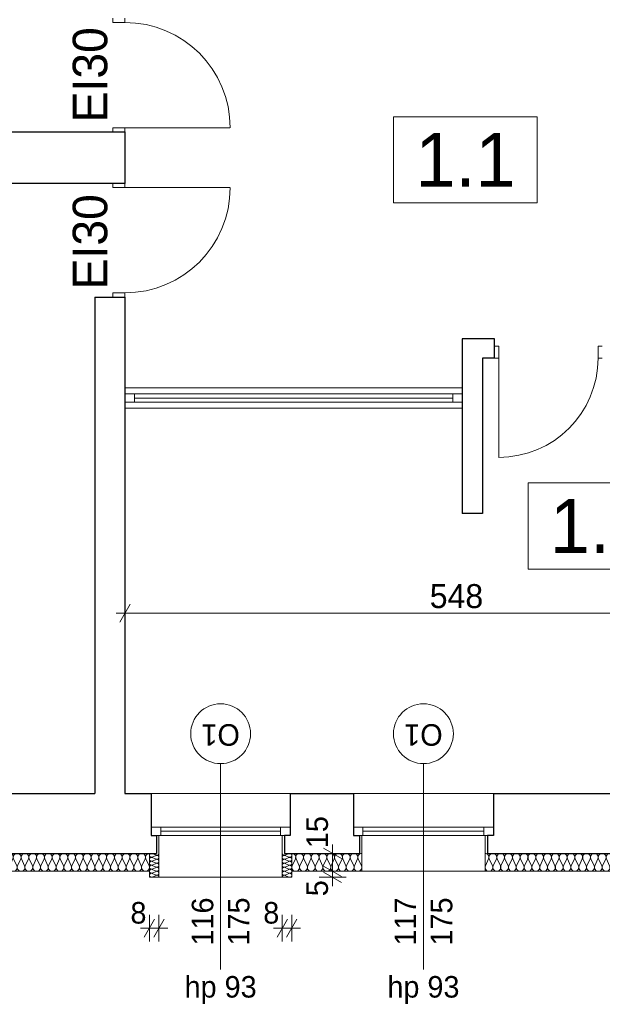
# Model space of a CAD drawing. Extents: x -21260 to 35740, y -2672 to 187028.
# Tile 81 of 120: x 4875 to 9744, y 90204 to 98434. Entities that reach past the tile are written whole.
import ezdxf

# ---------------------------------------------------------------- set-up
doc = ezdxf.new("R2010")
doc.units = 0
doc.header["$MEASUREMENT"] = 0
doc.layers.add('arch izolacje_Nr_Pióra__3', color=7, linetype='Continuous', lineweight=13, true_color=0xff6600)
doc.layers.add('Arch ocieplenie_Nr_Pióra__22', color=7, linetype='Continuous', lineweight=9, true_color=0x7f7f7f)
doc.layers.add('Arch ocieplenie', color=7, linetype='Continuous')
doc.layers.add('Arch wymiary', color=7, linetype='Continuous')
for name, color, linetype, lineweight in [('Arch opisy okien_Nr_Pióra__21', 7, 'Continuous', 13), ('Arch opisy_Nr_Pióra__1', 7, 'Continuous', 25), ('Arch opisy_Nr_Pióra__21', 7, 'Continuous', 13), ('Arch wymiary_Nr_Pióra__21', 7, 'Continuous', 13), ('Arch wymiary_Nr_Pióra__5', 7, 'Continuous', 13), ('INWENT OPISY_Nr_Pióra__21', 7, 'Continuous', 13), ('INWENT. DRZWI_Nr_Pióra__21', 7, 'Continuous', 13), ('INWENT. OKNA_Nr_Pióra__5', 7, 'Continuous', 13), ('INWENT.ŚCIANY_Nr_Pióra__1', 7, 'Continuous', 25), ('INWENT.ŚCIANY_Nr_Pióra__21', 7, 'Continuous', 13), ('Opisy - Tekst_Nr_pióra__1_Nr_Pióra__7', 7, 'Continuous', 13)]:
    doc.layers.add(name, color=color, linetype=linetype, lineweight=lineweight)
doc.styles.add('GENERATED_STYLE_1', font='txt')
doc.styles.add('GENERATED_STYLE_2', font='txt')
doc.styles.add('GENERATED_STYLE_3', font='txt')
doc.styles.add('GENERATED_STYLE_5', font='txt')
doc.styles.add('GENERATED_STYLE_6', font='txt')
doc.styles.add('GENERATED_STYLE_7', font='txt')
doc.dimstyles.new('GENERATED_STYLE__1', dxfattribs={"dimtxt": 179.999995, "dimasz": 114, "dimexe": 0.18, "dimexo": 0, "dimgap": 0.09, "dimtad": 1, "dimdec": 0, "dimlfac": 0.1, "dimzin": 0, "dimdsep": 46, "dimtxsty": 'GENERATED_STYLE_1', "dimblk": 'ARROWHEAD_2', "dimblk1": 'ARROWHEAD_2', "dimblk2": 'ARROWHEAD_2', "dimcen": 0.09, "dimclrd": 7, "dimclre": 7, "dimclrt": 7, "dimazin": 0, "dimtfac": 1, "dimtdec": 4, "dimtmove": 0, "dimatfit": 3, "dimfxl": 0, "dimtolj": 1, "dimtzin": 0, "dimarcsym": 0})
doc.dimstyles.new('GENERATED_STYLE__3', dxfattribs={"dimtxt": 179.999995, "dimasz": 114, "dimexe": 0.18, "dimexo": 0, "dimgap": 0.09, "dimtad": 1, "dimtih": 1, "dimtoh": 1, "dimdec": 0, "dimlfac": 0.1, "dimzin": 0, "dimdsep": 46, "dimtxsty": 'GENERATED_STYLE_1', "dimblk": 'ARROWHEAD_2', "dimblk1": 'ARROWHEAD_2', "dimblk2": 'ARROWHEAD_2', "dimcen": 0.09, "dimclrd": 7, "dimclre": 7, "dimclrt": 7, "dimazin": 0, "dimtfac": 1, "dimtdec": 4, "dimtmove": 0, "dimatfit": 3, "dimfxl": 0, "dimtolj": 1, "dimtzin": 0, "dimarcsym": 0})
doc.dimstyles.new('GENERATED_STYLE__5', dxfattribs={"dimtxt": 200, "dimasz": 114, "dimexe": 0.18, "dimexo": 0, "dimgap": 0.09, "dimtad": 1, "dimtih": 1, "dimtoh": 1, "dimdec": 0, "dimlfac": 0.1, "dimzin": 0, "dimdsep": 46, "dimtxsty": 'GENERATED_STYLE_2', "dimblk": 'ARROWHEAD_2', "dimblk1": 'ARROWHEAD_2', "dimblk2": 'ARROWHEAD_2', "dimcen": 0.09, "dimclrd": 7, "dimclre": 7, "dimclrt": 7, "dimazin": 0, "dimtfac": 1, "dimtdec": 4, "dimtmove": 0, "dimatfit": 3, "dimfxl": 0, "dimtolj": 1, "dimtzin": 0, "dimarcsym": 0})

# ---------------------------------------------------------------- blocks, each defined once
blk = doc.blocks.new('Izolacja cieplna 14_148', base_point=(5959.1, 91465.9))
at = {"layer": 'Arch ocieplenie_Nr_Pióra__22', "linetype": 'Continuous'}
for p, q in [((4688.8, 91421.2), (4661.8, 91360.6)), ((4721.3, 91360.6), (4694.3, 91421.2)), ((4753.8, 91421.2), (4726.8, 91360.6)), ((4786.3, 91360.6), (4759.3, 91421.2)), ((4818.8, 91421.2), (4791.8, 91360.6)), ((4851.3, 91360.6), (4824.3, 91421.2)), ((4883.8, 91421.2), (4856.8, 91360.6)), ((4916.3, 91360.6), (4889.3, 91421.2)), ((4948.8, 91421.2), (4921.8, 91360.6)), ((4981.3, 91360.6), (4954.3, 91421.2)), ((5013.8, 91421.2), (4986.8, 91360.6)), ((5046.3, 91360.6), (5019.3, 91421.2)), ((5078.8, 91421.2), (5051.8, 91360.6)), ((5111.3, 91360.6), (5084.3, 91421.2)), ((5143.8, 91421.2), (5116.8, 91360.6)), ((5176.3, 91360.6), (5149.3, 91421.2)), ((5208.8, 91421.2), (5181.8, 91360.6)), ((5241.3, 91360.6), (5214.3, 91421.2)), ((5273.8, 91421.2), (5246.8, 91360.6)), ((5306.3, 91360.6), (5279.3, 91421.2)), ((5338.8, 91421.2), (5311.8, 91360.6)), ((5371.3, 91360.6), (5344.3, 91421.2)), ((5403.8, 91421.2), (5376.8, 91360.6)), ((5436.3, 91360.6), (5409.3, 91421.2)), ((5468.8, 91421.2), (5441.8, 91360.6)), ((5501.3, 91360.6), (5474.3, 91421.2)), ((5533.8, 91421.2), (5506.8, 91360.6)), ((5566.3, 91360.6), (5539.3, 91421.2)), ((5598.8, 91421.2), (5571.8, 91360.6)), ((5631.3, 91360.6), (5604.3, 91421.2)), ((5663.8, 91421.2), (5636.8, 91360.6)), ((5696.3, 91360.6), (5669.3, 91421.2)), ((5728.8, 91421.2), (5701.8, 91360.6)), ((5761.3, 91360.6), (5734.3, 91421.2)), ((5793.8, 91421.2), (5766.8, 91360.6)), ((5826.3, 91360.6), (5799.3, 91421.2)), ((5858.8, 91421.2), (5831.8, 91360.6)), ((5891.3, 91360.6), (5864.3, 91421.2)), ((5923.8, 91421.2), (5896.8, 91360.6)), ((5956.3, 91360.6), (5929.3, 91421.2))]:
    blk.add_line(p, q, dxfattribs=at)
for centre, start_param, end_param in [((4659.1, 91434), 2.7288, 4.712389), ((4724.1, 91434), 2.7288, 6.695979), ((4789.1, 91434), 2.7288, 6.695979), ((4854.1, 91434), 2.7288, 6.695979), ((4919.1, 91434), 2.7288, 6.695979), ((4984.1, 91434), 2.7288, 6.695979), ((5049.1, 91434), 2.7288, 6.695979), ((5114.1, 91434), 2.7288, 6.695979), ((5179.1, 91434), 2.7288, 6.695979), ((5244.1, 91434), 2.7288, 6.695979), ((5309.1, 91434), 2.7288, 6.695979), ((5374.1, 91434), 2.7288, 6.695979), ((5439.1, 91434), 2.7288, 6.695979), ((5504.1, 91434), 2.7288, 6.695979), ((5569.1, 91434), 2.7288, 6.695979), ((5634.1, 91434), 2.7288, 6.695979), ((5699.1, 91434), 2.7288, 6.695979), ((5764.1, 91434), 2.7288, 6.695979), ((5829.1, 91434), 2.7288, 6.695979), ((5894.1, 91434), 2.7288, 6.695979), ((5959.1, 91434), 4.712389, 6.695979), ((4691.6, 91347.8), 5.870392, 9.837571), ((4756.6, 91347.8), 5.870392, 9.837571), ((4821.6, 91347.8), 5.870392, 9.837571), ((4886.6, 91347.8), 5.870392, 9.837571), ((4951.6, 91347.8), 5.870392, 9.837571), ((5016.6, 91347.8), 5.870392, 9.837571), ((5081.6, 91347.8), 5.870392, 9.837571), ((5146.6, 91347.8), 5.870392, 9.837571), ((5211.6, 91347.8), 5.870392, 9.837571), ((5276.6, 91347.8), 5.870392, 9.837571), ((5341.6, 91347.8), 5.870392, 9.837571), ((5406.6, 91347.8), 5.870392, 9.837571), ((5471.6, 91347.8), 5.870392, 9.837571), ((5536.6, 91347.8), 5.870392, 9.837571), ((5601.6, 91347.8), 5.870392, 9.837571), ((5666.6, 91347.8), 5.870392, 9.837571), ((5731.6, 91347.8), 5.870392, 9.837571), ((5796.6, 91347.8), 5.870392, 9.837571), ((5861.6, 91347.8), 5.870392, 9.837571), ((5926.6, 91347.8), 5.870392, 9.837571)]:
    blk.add_ellipse(centre, major_axis=(-32.5, 0), ratio=0.981591, start_param=start_param, end_param=end_param, dxfattribs=at)
blk = doc.blocks.new('Izolacja cieplna 14_155', base_point=(10004.1, 91465.9))
at = {"layer": 'Arch ocieplenie_Nr_Pióra__22', "linetype": 'Continuous'}
for p, q in [((8794, 91421.2), (8766.8, 91360.6)), ((8826.6, 91360.6), (8799.4, 91421.2)), ((8859.2, 91421.2), (8832.1, 91360.6)), ((8891.9, 91360.6), (8864.7, 91421.2)), ((8924.5, 91421.2), (8897.3, 91360.6)), ((8957.1, 91360.6), (8930, 91421.2)), ((8989.8, 91421.2), (8962.6, 91360.6)), ((9022.4, 91360.6), (8995.2, 91421.2)), ((9055, 91421.2), (9027.9, 91360.6)), ((9087.6, 91360.6), (9060.5, 91421.2)), ((9120.3, 91421.2), (9093.1, 91360.6)), ((9152.9, 91360.6), (9125.8, 91421.2)), ((9185.5, 91421.2), (9158.4, 91360.6)), ((9218.2, 91360.6), (9191, 91421.2)), ((9250.8, 91421.2), (9223.7, 91360.6)), ((9283.4, 91360.6), (9256.3, 91421.2)), ((9316.1, 91421.2), (9288.9, 91360.6)), ((9348.7, 91360.6), (9321.5, 91421.2)), ((9381.3, 91421.2), (9354.2, 91360.6)), ((9414, 91360.6), (9386.8, 91421.2)), ((9446.6, 91421.2), (9419.4, 91360.6)), ((9479.2, 91360.6), (9452.1, 91421.2)), ((9511.9, 91421.2), (9484.7, 91360.6)), ((9544.5, 91360.6), (9517.3, 91421.2)), ((9577.1, 91421.2), (9550, 91360.6)), ((9609.7, 91360.6), (9582.6, 91421.2)), ((9642.4, 91421.2), (9615.2, 91360.6)), ((9675, 91360.6), (9647.9, 91421.2)), ((9707.6, 91421.2), (9680.5, 91360.6)), ((9740.3, 91360.6), (9713.1, 91421.2)), ((9772.9, 91421.2), (9745.8, 91360.6)), ((9805.5, 91360.6), (9778.4, 91421.2)), ((9838.2, 91421.2), (9811, 91360.6)), ((9870.8, 91360.6), (9843.7, 91421.2)), ((9903.4, 91421.2), (9876.3, 91360.6)), ((9936.1, 91360.6), (9908.9, 91421.2)), ((9968.7, 91421.2), (9941.5, 91360.6)), ((10001.3, 91360.6), (9974.2, 91421.2))]:
    blk.add_line(p, q, dxfattribs=at)
for centre, start_param, end_param in [((8764.1, 91434), 2.7288, 4.712389), ((8829.3, 91434), 2.7288, 6.695979), ((8894.6, 91434), 2.7288, 6.695979), ((8959.9, 91434), 2.7288, 6.695979), ((9025.1, 91434), 2.7288, 6.695979), ((9090.4, 91434), 2.7288, 6.695979), ((9155.7, 91434), 2.7288, 6.695979), ((9220.9, 91434), 2.7288, 6.695979), ((9286.2, 91434), 2.7288, 6.695979), ((9351.4, 91434), 2.7288, 6.695979), ((9416.7, 91434), 2.7288, 6.695979), ((9482, 91434), 2.7288, 6.695979), ((9547.2, 91434), 2.7288, 6.695979), ((9612.5, 91434), 2.7288, 6.695979), ((9677.8, 91434), 2.7288, 6.695979), ((9743, 91434), 2.7288, 6.695979), ((9808.3, 91434), 2.7288, 6.695979), ((9873.5, 91434), 2.7288, 6.695979), ((9938.8, 91434), 2.7288, 6.695979), ((10004.1, 91434), 4.712389, 6.695979), ((8796.7, 91347.8), 5.870392, 9.837571), ((8862, 91347.8), 5.870392, 9.837571), ((8927.2, 91347.8), 5.870392, 9.837571), ((8992.5, 91347.8), 5.870392, 9.837571), ((9057.8, 91347.8), 5.870392, 9.837571), ((9123, 91347.8), 5.870392, 9.837571), ((9188.3, 91347.8), 5.870392, 9.837571), ((9253.5, 91347.8), 5.870392, 9.837571), ((9318.8, 91347.8), 5.870392, 9.837571), ((9384.1, 91347.8), 5.870392, 9.837571), ((9449.3, 91347.8), 5.870392, 9.837571), ((9514.6, 91347.8), 5.870392, 9.837571), ((9579.9, 91347.8), 5.870392, 9.837571), ((9645.1, 91347.8), 5.870392, 9.837571), ((9710.4, 91347.8), 5.870392, 9.837571), ((9775.6, 91347.8), 5.870392, 9.837571), ((9840.9, 91347.8), 5.870392, 9.837571), ((9906.2, 91347.8), 5.870392, 9.837571), ((9971.4, 91347.8), 5.870392, 9.837571)]:
    blk.add_ellipse(centre, major_axis=(-32.6, 0), ratio=0.977633, start_param=start_param, end_param=end_param, dxfattribs=at)
blk = doc.blocks.new('Izolacja cieplna 14_156', base_point=(7149.1, 91465.9))
at = {"layer": 'Arch ocieplenie_Nr_Pióra__22', "linetype": 'Continuous'}
for p, q in [((7151.8, 91360.6), (7178.8, 91421.2)), ((7184.3, 91421.2), (7211.3, 91360.6)), ((7216.8, 91360.6), (7243.8, 91421.2)), ((7249.3, 91421.2), (7276.3, 91360.6)), ((7281.8, 91360.6), (7308.8, 91421.2)), ((7314.3, 91421.2), (7341.3, 91360.6)), ((7346.8, 91360.6), (7373.8, 91421.2)), ((7379.3, 91421.2), (7406.3, 91360.6)), ((7411.8, 91360.6), (7438.8, 91421.2)), ((7444.3, 91421.2), (7471.3, 91360.6)), ((7476.8, 91360.6), (7503.8, 91421.2)), ((7509.3, 91421.2), (7536.3, 91360.6)), ((7541.8, 91360.6), (7568.8, 91421.2)), ((7574.3, 91421.2), (7601.3, 91360.6)), ((7606.8, 91360.6), (7633.8, 91421.2)), ((7639.3, 91421.2), (7666.3, 91360.6)), ((7671.8, 91360.6), (7698.8, 91421.2)), ((7704.3, 91421.2), (7731.3, 91360.6))]:
    blk.add_line(p, q, dxfattribs=at)
for centre, start_param, end_param in [((7149.1, 91434), 5.870392, 7.853982), ((7214.1, 91434), 5.870392, 9.837571), ((7279.1, 91434), 5.870392, 9.837571), ((7344.1, 91434), 5.870392, 9.837571), ((7409.1, 91434), 5.870392, 9.837571), ((7474.1, 91434), 5.870392, 9.837571), ((7539.1, 91434), 5.870392, 9.837571), ((7604.1, 91434), 5.870392, 9.837571), ((7669.1, 91434), 5.870392, 9.837571), ((7734.1, 91434), 1.570796, 3.554385), ((7181.6, 91347.8), 2.728799, 6.695979), ((7246.6, 91347.8), 2.728799, 6.695979), ((7311.6, 91347.8), 2.728799, 6.695979), ((7376.6, 91347.8), 2.728799, 6.695979), ((7441.6, 91347.8), 2.728799, 6.695979), ((7506.6, 91347.8), 2.728799, 6.695979), ((7571.6, 91347.8), 2.728799, 6.695979), ((7636.6, 91347.8), 2.728799, 6.695979), ((7701.6, 91347.8), 2.728799, 6.695979)]:
    blk.add_ellipse(centre, major_axis=(32.5, 0), ratio=0.981591, start_param=start_param, end_param=end_param, dxfattribs=at)
blk = doc.blocks.new('Izolacja cieplna 14_183', base_point=(6039.1, 91265.9))
at = {"layer": 'Arch ocieplenie_Nr_Pióra__22', "linetype": 'Continuous'}
for p, q in [((6015.2, 91450.6), (5982.9, 91464.5)), ((5982.9, 91433.9), (6015.2, 91447.8)), ((6015.2, 91417.3), (5982.9, 91431.1)), ((5982.9, 91400.6), (6015.2, 91414.5)), ((6015.2, 91383.9), (5982.9, 91397.8)), ((5982.9, 91367.3), (6015.2, 91381.1)), ((6015.2, 91350.6), (5982.9, 91364.5)), ((5982.9, 91333.9), (6015.2, 91347.8)), ((6015.2, 91317.3), (5982.9, 91331.1)), ((5982.9, 91300.6), (6015.2, 91314.5)), ((6015.2, 91283.9), (5982.9, 91297.8)), ((5982.9, 91267.3), (6015.2, 91281.1))]:
    blk.add_line(p, q, dxfattribs=at)
for centre, start_param, end_param in [((5976.1, 91449.2), 4.299595, 8.266775), ((6022.1, 91465.9), 1.158004, 3.141593), ((6022.1, 91432.5), 1.158004, 5.125183), ((5976.1, 91415.9), 4.299595, 8.266775), ((5976.1, 91382.5), 4.299595, 8.266775), ((5976.1, 91349.2), 4.299595, 8.266775), ((6022.1, 91399.2), 1.158004, 5.125183), ((6022.1, 91365.9), 1.158004, 5.125183), ((5976.1, 91315.9), 4.299595, 8.266775), ((5976.1, 91282.5), 4.299595, 8.266775), ((6022.1, 91332.5), 1.158004, 5.125183), ((6022.1, 91299.2), 1.158004, 5.125183), ((6022.1, 91265.9), 3.141593, 5.125182)]:
    blk.add_ellipse(centre, major_axis=(-17, 0), ratio=0.979571, start_param=start_param, end_param=end_param, dxfattribs=at)
blk = doc.blocks.new('Izolacja cieplna 14_184', base_point=(7069.1, 91265.9))
at = {"layer": 'Arch ocieplenie_Nr_Pióra__22', "linetype": 'Continuous'}
for p, q in [((7092.9, 91450.6), (7125.2, 91464.5)), ((7125.2, 91433.9), (7092.9, 91447.8)), ((7092.9, 91417.3), (7125.2, 91431.1)), ((7125.2, 91400.6), (7092.9, 91414.5)), ((7092.9, 91383.9), (7125.2, 91397.8)), ((7125.2, 91367.3), (7092.9, 91381.1)), ((7092.9, 91350.6), (7125.2, 91364.5)), ((7125.2, 91333.9), (7092.9, 91347.8)), ((7092.9, 91317.3), (7125.2, 91331.1)), ((7125.2, 91300.6), (7092.9, 91314.5)), ((7092.9, 91283.9), (7125.2, 91297.8)), ((7125.2, 91267.3), (7092.9, 91281.1))]:
    blk.add_line(p, q, dxfattribs=at)
for centre, start_param, end_param in [((7086.1, 91432.5), 4.299595, 8.266774), ((7086.1, 91465.9), 0, 1.983589), ((7132.1, 91449.2), 1.158003, 5.125183), ((7086.1, 91399.2), 4.299595, 8.266774), ((7086.1, 91365.9), 4.299595, 8.266774), ((7132.1, 91415.9), 1.158003, 5.125183), ((7132.1, 91382.5), 1.158003, 5.125183), ((7132.1, 91349.2), 1.158003, 5.125183), ((7086.1, 91332.5), 4.299595, 8.266774), ((7086.1, 91299.2), 4.299595, 8.266774), ((7086.1, 91265.9), 4.299596, 6.283185), ((7132.1, 91315.9), 1.158003, 5.125183), ((7132.1, 91282.5), 1.158003, 5.125183)]:
    blk.add_ellipse(centre, major_axis=(-17, 0), ratio=0.979571, start_param=start_param, end_param=end_param, dxfattribs=at)
blk = doc.blocks.new('*D651')
at = {"layer": 'Arch wymiary_Nr_Pióra__21', "linetype": 'Continuous'}
for p, q in [((5754.1, 93360.8), (5754.1, 93585.8)), ((11234.1, 93360.8), (11234.1, 93585.8)), ((5797.4, 93548.3), (5710.8, 93398.3)), ((11190.8, 93398.3), (11277.4, 93548.3)), ((5680.7, 93473.3), (5754.1, 93473.3)), ((5754.1, 93473.3), (11234.1, 93473.3)), ((11234.1, 93473.3), (11307.4, 93473.3))]:
    blk.add_line(p, q, dxfattribs=at)
at = {"layer": 'Arch wymiary_Nr_Pióra__21', "insert": (8302.1, 93513.3), "char_height": 200, "attachment_point": 7, "style": 'GENERATED_STYLE_2'}
blk.add_mtext('{548}', dxfattribs=at)
blk = doc.blocks.new('ARROWHEAD_2')
at = {"color": 0, "linetype": 'Continuous', "lineweight": 0}
for p, q in [((0, 0), (-1, 0)), ((-0.378, -0.655), (0.378, 0.655))]:
    blk.add_line(p, q, dxfattribs=at)
blk = doc.blocks.new('*D709')
at = {"layer": 'Arch wymiary_Nr_Pióra__5', "linetype": 'Continuous'}
for p, q in [((7069.1, 90727.7), (7069.1, 90952.7)), ((7149.1, 90727.7), (7149.1, 90952.7)), ((7025.8, 90765.2), (7112.4, 90915.2)), ((7192.4, 90915.2), (7105.8, 90765.2)), ((6995.7, 90840.2), (7069.1, 90840.2)), ((7069.1, 90840.2), (7149.1, 90840.2)), ((7149.1, 90840.2), (7222.4, 90840.2))]:
    blk.add_line(p, q, dxfattribs=at)
at = {"layer": 'Arch wymiary_Nr_Pióra__5', "insert": (6910.5, 90876.2), "char_height": 180, "attachment_point": 7, "style": 'GENERATED_STYLE_1'}
blk.add_mtext('{8}', dxfattribs=at)
blk = doc.blocks.new('*D710')
at = {"layer": 'Arch wymiary_Nr_Pióra__5', "linetype": 'Continuous'}
for p, q in [((5959.1, 90727.7), (5959.1, 90952.7)), ((6039.1, 90727.7), (6039.1, 90952.7)), ((5915.8, 90765.2), (6002.4, 90915.2)), ((6082.4, 90915.2), (5995.8, 90765.2)), ((5885.7, 90840.2), (5959.1, 90840.2)), ((5959.1, 90840.2), (6039.1, 90840.2)), ((6039.1, 90840.2), (6112.4, 90840.2))]:
    blk.add_line(p, q, dxfattribs=at)
at = {"layer": 'Arch wymiary_Nr_Pióra__5', "insert": (5800.5, 90876.2), "char_height": 180, "attachment_point": 7, "style": 'GENERATED_STYLE_1'}
blk.add_mtext('{8}', dxfattribs=at)
blk = doc.blocks.new('*D711')
at = {"layer": 'Arch wymiary_Nr_Pióra__5', "linetype": 'Continuous'}
for p, q in [((7414.7, 91359.2), (7564.7, 91272.6)), ((7602.2, 91315.9), (7377.2, 91315.9)), ((7414.7, 91309.2), (7564.7, 91222.6)), ((7489.7, 91265.9), (7489.7, 91315.9)), ((7602.2, 91265.9), (7377.2, 91265.9)), ((7489.7, 91192.5), (7489.7, 91265.9))]:
    blk.add_line(p, q, dxfattribs=at)
at = {"layer": 'Arch wymiary_Nr_Pióra__5', "char_height": 180, "attachment_point": 7, "rotation": 90, "style": 'GENERATED_STYLE_1'}
for s, insert in [('{15}', (7453.7, 91509.2)), ('{5}', (7453.7, 91107.3))]:
    blk.add_mtext(s, dxfattribs=dict(at, insert=insert))
blk = doc.blocks.new('*D712')
at = {"layer": 'Arch wymiary_Nr_Pióra__5', "linetype": 'Continuous'}
for p, q in [((7489.7, 91465.9), (7489.7, 91539.2)), ((7602.2, 91465.9), (7377.2, 91465.9)), ((7564.7, 91422.6), (7414.7, 91509.2)), ((7489.7, 91315.9), (7489.7, 91465.9)), ((7414.7, 91359.2), (7564.7, 91272.6)), ((7602.2, 91315.9), (7377.2, 91315.9))]:
    blk.add_line(p, q, dxfattribs=at)
at = {"layer": 'Arch wymiary_Nr_Pióra__5', "char_height": 180, "attachment_point": 7, "rotation": 90, "style": 'GENERATED_STYLE_1'}
for s, insert in [('{15}', (7453.7, 91509.2)), ('{5}', (7453.7, 91107.3))]:
    blk.add_mtext(s, dxfattribs=dict(at, insert=insert))

msp = doc.modelspace()

# ---------------------------------------------------------------- linework, layer by layer
at = {"layer": 'arch izolacje_Nr_Pióra__3', "linetype": 'Continuous'}
for p, q in [((6039.1, 91615.9), (6039.1, 91315.9)), ((6039.1, 91615.9), (6039.1, 91265.9)), ((7069.1, 91615.9), (7069.1, 91315.9)), ((7069.1, 91265.9), (7069.1, 91615.9)), ((7734.1, 91315.9), (7734.1, 91615.9)), ((8764.1, 91315.9), (8764.1, 91615.9)), ((5959.1, 91265.9), (5959.1, 91465.9)), ((7149.1, 91265.9), (7149.1, 91465.9)), ((5959.1, 91315.9), (2129.1, 91315.9)), ((5959.1, 91315.9), (4659.1, 91315.9)), ((7149.1, 91315.9), (7734.1, 91315.9)), ((14214.1, 91315.9), (7149.1, 91315.9)), ((10004.1, 91315.9), (8764.1, 91315.9)), ((6039.1, 91265.9), (5959.1, 91265.9)), ((7069.1, 91265.9), (6039.1, 91265.9)), ((7069.1, 91265.9), (7149.1, 91265.9))]:
    msp.add_line(p, q, dxfattribs=at)
at = {"layer": 'Arch opisy okien_Nr_Pióra__21', "linetype": 'Continuous'}
for centre in [(6554.1, 92465.9), (8249.1, 92465.9)]:
    msp.add_circle(centre, 250, dxfattribs=at)
at = {"layer": 'Arch opisy_Nr_Pióra__21', "linetype": 'Continuous'}
for p, q in [((9200.3, 97623.1), (8000.3, 97623.1)), ((8000.3, 97623.1), (8000.3, 96903.1)), ((9200.3, 96903.1), (9200.3, 97623.1)), ((8000.3, 96903.1), (9200.3, 96903.1)), ((10324.7, 94562.6), (9124.7, 94562.6)), ((9124.7, 94562.6), (9124.7, 93842.6)), ((9124.7, 93842.6), (10324.7, 93842.6))]:
    msp.add_line(p, q, dxfattribs=at)
at = {"layer": 'INWENT OPISY_Nr_Pióra__21', "linetype": 'Continuous'}
for p, q in [((6554.1, 92215.9), (6554.1, 90495.9)), ((8249.1, 92215.9), (8249.1, 90495.9))]:
    msp.add_line(p, q, dxfattribs=at)
at = {"layer": 'INWENT. DRZWI_Nr_Pióra__21', "linetype": 'Continuous'}
for p, q in [((5654.1, 98410.9), (5654.1, 98445.9)), ((5754.1, 98410.9), (5754.1, 98445.9)), ((5754.1, 98410.9), (5654.1, 98410.9)), ((5754.1, 97530.9), (5654.1, 97530.9)), ((5654.1, 97530.9), (5654.1, 97495.9)), ((5754.1, 97530.9), (6630.3, 97530.9)), ((5754.1, 97530.9), (5754.1, 97495.9)), ((5654.1, 97030.9), (5654.1, 97065.9)), ((5754.1, 97030.9), (5754.1, 97065.9)), ((5754.1, 97030.9), (5654.1, 97030.9)), ((5754.1, 97030.9), (6630.3, 97030.9)), ((5754.1, 96150.9), (5654.1, 96150.9)), ((5654.1, 96150.9), (5654.1, 96115.9)), ((5754.1, 96150.9), (5754.1, 96115.9)), ((8879.1, 95705.9), (8844.1, 95705.9)), ((8879.1, 95605.9), (8879.1, 95705.9)), ((9709.1, 95705.9), (9744.1, 95705.9)), ((9709.1, 95605.9), (9709.1, 95705.9)), ((8879.1, 95605.9), (8844.1, 95605.9)), ((8879.1, 95605.9), (8879.1, 94775.9)), ((9709.1, 95605.9), (9744.1, 95605.9))]:
    msp.add_line(p, q, dxfattribs=at)
for centre, radius, start, end in [((5754.1, 97530.9), 880, 0, 90), ((5754.1, 97030.9), 880, 270, 0), ((8879.1, 95605.9), 830, 270, 0)]:
    msp.add_arc(centre, radius, start, end, dxfattribs=at)
at = {"layer": 'INWENT. OKNA_Nr_Pióra__5', "linetype": 'Continuous'}
for p, q in [((8574.1, 95305.9), (5754.1, 95305.9)), ((5754.1, 95235.9), (5754.1, 95305.9)), ((5754.1, 95235.9), (8574.1, 95235.9)), ((5834.1, 95235.9), (5834.1, 95305.9)), ((5834.1, 95270.9), (8494.1, 95270.9)), ((8494.1, 95235.9), (8494.1, 95305.9)), ((8574.1, 95235.9), (8574.1, 95305.9)), ((7134.1, 91685.9), (5974.1, 91685.9)), ((5974.1, 91615.9), (5974.1, 91685.9)), ((6054.1, 91615.9), (6054.1, 91685.9)), ((7054.1, 91615.9), (7054.1, 91685.9)), ((7134.1, 91615.9), (7134.1, 91685.9)), ((8834.1, 91685.9), (7664.1, 91685.9)), ((7664.1, 91615.9), (7664.1, 91685.9)), ((7744.1, 91615.9), (7744.1, 91685.9)), ((8754.1, 91615.9), (8754.1, 91685.9)), ((8834.1, 91615.9), (8834.1, 91685.9)), ((5974.1, 91615.9), (7134.1, 91615.9)), ((6054.1, 91650.9), (7054.1, 91650.9)), ((7664.1, 91615.9), (8834.1, 91615.9)), ((7744.1, 91650.9), (8754.1, 91650.9))]:
    msp.add_line(p, q, dxfattribs=at)
at = {"layer": 'INWENT.ŚCIANY_Nr_Pióra__1', "linetype": 'Continuous'}
for p, q in [((-6485.9, 97495.9), (5754.1, 97495.9)), ((5754.1, 97495.9), (5754.1, 97065.9)), ((5754.1, 97065.9), (-6485.9, 97065.9)), ((5504.1, 96115.9), (5504.1, 91965.9)), ((5504.1, 96115.9), (5754.1, 96115.9)), ((5754.1, 96115.9), (5754.1, 91965.9)), ((8574.1, 95765.9), (8574.1, 94305.9)), ((8844.1, 95765.9), (8574.1, 95765.9)), ((8844.1, 95605.9), (8844.1, 95765.9)), ((8744.1, 95605.9), (8744.1, 94305.9)), ((8844.1, 95605.9), (8744.1, 95605.9)), ((8744.1, 94305.9), (8574.1, 94305.9)), ((4734.1, 91965.9), (5504.1, 91965.9)), ((5754.1, 91965.9), (5974.1, 91965.9)), ((5974.1, 91965.9), (5974.1, 91615.9)), ((7134.1, 91965.9), (7664.1, 91965.9)), ((7134.1, 91965.9), (7134.1, 91615.9)), ((7664.1, 91965.9), (7664.1, 91615.9)), ((8834.1, 91965.9), (9944.1, 91965.9)), ((8834.1, 91965.9), (8834.1, 91615.9)), ((5974.1, 91615.9), (6019.1, 91615.9)), ((6019.1, 91615.9), (6019.1, 91465.9)), ((7134.1, 91615.9), (7089.1, 91615.9)), ((7089.1, 91615.9), (7089.1, 91465.9)), ((7664.1, 91615.9), (7714.1, 91615.9)), ((7714.1, 91615.9), (7714.1, 91465.9)), ((8834.1, 91615.9), (8784.1, 91615.9)), ((8784.1, 91615.9), (8784.1, 91465.9)), ((4679.1, 91465.9), (6019.1, 91465.9)), ((7089.1, 91465.9), (7714.1, 91465.9)), ((8784.1, 91465.9), (9984.1, 91465.9))]:
    msp.add_line(p, q, dxfattribs=at)
at = {"layer": 'INWENT.ŚCIANY_Nr_Pióra__21', "linetype": 'Continuous'}
for p, q in [((5754.1, 95355.9), (8574.1, 95355.9)), ((5754.1, 95185.9), (8574.1, 95185.9)), ((5974.1, 91965.9), (7134.1, 91965.9)), ((7664.1, 91965.9), (8834.1, 91965.9))]:
    msp.add_line(p, q, dxfattribs=at)

# ---------------------------------------------------------------- block references
at = {"layer": 'Arch ocieplenie', "color": 104, "linetype": 'Continuous', "lineweight": 9, "true_color": 0x029e21}
for name, p in [('Izolacja cieplna 14_148', (5959.1, 91465.9)), ('Izolacja cieplna 14_183', (6039.1, 91265.9)), ('Izolacja cieplna 14_184', (7069.1, 91265.9)), ('Izolacja cieplna 14_156', (7149.1, 91465.9)), ('Izolacja cieplna 14_155', (10004.1, 91465.9))]:
    msp.add_blockref(name, p, dxfattribs=at)

# ---------------------------------------------------------------- texts
at = {"layer": 'Arch opisy okien_Nr_Pióra__21', "linetype": 'Continuous', "char_height": 180, "attachment_point": 2, "rotation": 180, "style": 'GENERATED_STYLE_6'}
for insert in [(6554.1, 92365.6), (8249.1, 92365.6)]:
    msp.add_mtext('{O1}', dxfattribs=dict(at, insert=insert))
at = {"layer": 'Arch opisy_Nr_Pióra__1', "linetype": 'Continuous', "char_height": 450, "attachment_point": 8, "style": 'GENERATED_STYLE_3'}
for s, insert in [('{1.1}', (8600.3, 97038.1)), ('{1.2}', (9724.7, 93977.6))]:
    msp.add_mtext(s, dxfattribs=dict(at, insert=insert))
at = {"layer": 'INWENT OPISY_Nr_Pióra__21', "linetype": 'Continuous', "char_height": 180, "width": 1346.334, "attachment_point": 2, "rotation": 90, "line_spacing_factor": 1.008452, "style": 'GENERATED_STYLE_7'}
for s, insert in [('{116\\P175}', (6312.9, 90895.9)), ('{117\\P175}', (8007.9, 90895.9))]:
    msp.add_mtext(s, dxfattribs=dict(at, insert=insert))
at = {"layer": 'INWENT OPISY_Nr_Pióra__21', "linetype": 'Continuous', "char_height": 180, "attachment_point": 2, "style": 'GENERATED_STYLE_7'}
for insert in [(6554.1, 90440.2), (8249.1, 90440.2)]:
    msp.add_mtext('{hp 93}', dxfattribs=dict(at, insert=insert))
at = {"layer": 'Opisy - Tekst_Nr_pióra__1_Nr_Pióra__7', "linetype": 'Continuous', "char_height": 289.01, "attachment_point": 2, "rotation": 90, "style": 'GENERATED_STYLE_5'}
for insert in [(5317.9, 97973.9), (5317.9, 96578)]:
    msp.add_mtext('{EI30}', dxfattribs=dict(at, insert=insert))

# ---------------------------------------------------------------- dimensions: what is measured, and where the dimension line sits
at = {"layer": 'Arch wymiary', "linetype": 'Continuous'}
for base, p1, p2, dimstyle, picture, middle in [((5754.1, 93473.3), (5754.1, 91965.9), (11234.1, 91965.9), 'GENERATED_STYLE__5', '*D651', (8529.7, 93613.3)), ((5959.1, 90840.2), (5959.1, 91265.9), (6039.1, 91265.9), 'GENERATED_STYLE__3', '*D710', (5868.8, 90966.2)), ((7069.1, 90840.2), (7069.1, 91265.9), (7149.1, 91265.9), 'GENERATED_STYLE__3', '*D709', (6978.8, 90966.2))]:
    dim = msp.add_linear_dim(base=base, p1=p1, p2=p2, dimstyle=dimstyle, dxfattribs=at)
    dim.commit()
    dim.dimension.update_dxf_attribs({"geometry": picture, "text_midpoint": middle})
for p1, p2, picture, middle in [((7149.1, 91265.9), (7149.1, 91315.9), '*D711', (7363.7, 91175.6)), ((7149.1, 91315.9), (7149.1, 91465.9), '*D712', (7363.7, 91645.8))]:
    dim = msp.add_linear_dim(base=(7489.7, 91265.9), p1=p1, p2=p2, angle=90, dimstyle='GENERATED_STYLE__1', dxfattribs=at)
    dim.commit()
    dim.dimension.update_dxf_attribs({"geometry": picture, "text_midpoint": middle})

doc.saveas('drawing.dxf')
